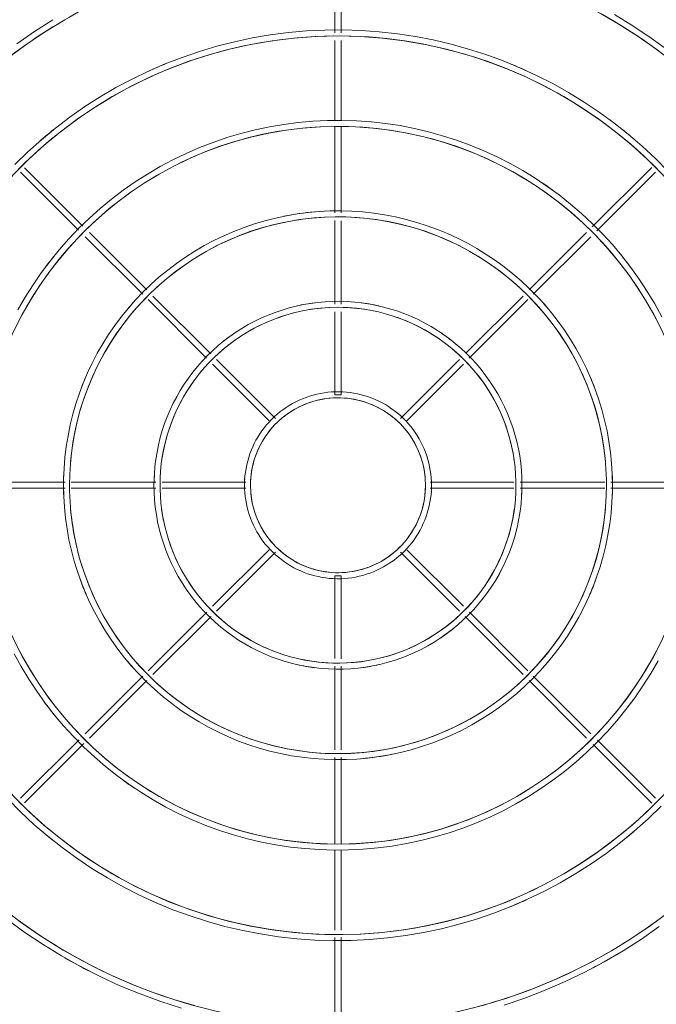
# Model space of a CAD drawing. Header units: millimetres. Extents: x -3165 to 47090, y -1932 to 8822.
# Tile 42 of 59: x 35030 to 35241, y 2935 to 3262. Entities that reach past the tile are written whole.
import ezdxf

# ---------------------------------------------------------------- set-up
doc = ezdxf.new("R2010")
doc.units = ezdxf.units.MM
doc.layers.add('M-EQPM', color=50, linetype='Continuous', lineweight=18)

# ---------------------------------------------------------------- blocks, each defined once
blk = doc.blocks.new('Outdoor_Condenser_Unit_Single_Fan_15958 - Generic _Without Brackets_-V7-ELEVAÇÃO 6 - MAPEAMENTO DE DANOS')
at = {"layer": 'M-EQPM'}
for p, q in [((22215.11, 3286.57), (22215.11, 3257.52)), ((22217.11, 3257.52), (22217.11, 3286.63)), ((22215.11, 3254.98), (22215.11, 3228.56)), ((22217.11, 3228.52), (22217.11, 3254.98)), ((22215.11, 3226.34), (22215.11, 3197.8)), ((22217.11, 3197.8), (22217.11, 3226.34)), ((22131.57, 3193.46), (22112.22, 3212.81)), ((22320.13, 3212.92), (22300.39, 3193.19)), ((22110.91, 3211.3), (22130.12, 3192.08)), ((22301.91, 3191.88), (22321.32, 3211.3)), ((22215.11, 3195.24), (22215.11, 3167.52)), ((22217.11, 3167.5), (22217.11, 3195.22)), ((22132.3, 3189.9), (22151.39, 3170.81)), ((22152.77, 3172.26), (22133.71, 3191.32)), ((22298.52, 3191.32), (22279.46, 3172.26)), ((22280.84, 3170.81), (22299.93, 3189.9)), ((22170.61, 3186.31), (22170.57, 3186.28)), ((22153.13, 3169.07), (22172.56, 3149.64)), ((22173.96, 3151.07), (22154.78, 3170.25)), ((22277.45, 3170.25), (22258.58, 3151.38)), ((22259.63, 3149.6), (22279.1, 3169.07)), ((22215.11, 3165.04), (22215.11, 3137.5)), ((22217.11, 3137.5), (22217.11, 3165)), ((22174.56, 3147.64), (22193.32, 3128.88)), ((22195.37, 3129.66), (22175.81, 3149.22)), ((22256.42, 3149.22), (22236.86, 3129.66)), ((22238.91, 3128.88), (22257.67, 3147.64)), ((22215.11, 3137.5), (22217.11, 3137.5)), ((22125.65, 3108.5), (22097.62, 3108.5)), ((22155.67, 3108.5), (22127.65, 3108.5)), ((22185.58, 3108.5), (22157.77, 3108.5)), ((22274.46, 3108.5), (22246.65, 3108.5)), ((22304.58, 3108.5), (22276.56, 3108.5)), ((22334.61, 3108.5), (22306.58, 3108.5)), ((22097.62, 3106.5), (22125.65, 3106.5)), ((22127.65, 3106.5), (22155.67, 3106.5)), ((22157.77, 3106.5), (22185.58, 3106.5)), ((22246.65, 3106.5), (22274.46, 3106.5)), ((22276.56, 3106.5), (22304.58, 3106.5)), ((22306.58, 3106.5), (22334.61, 3106.5)), ((22193.32, 3086.12), (22174.56, 3067.36)), ((22257.67, 3067.36), (22238.91, 3086.12)), ((22175.81, 3065.78), (22195.37, 3085.34)), ((22236.86, 3085.34), (22256.42, 3065.78)), ((22217.11, 3077.5), (22215.11, 3077.5)), ((22215.11, 3077.5), (22215.11, 3050)), ((22217.11, 3049.96), (22217.11, 3077.5)), ((22172.6, 3065.4), (22153.13, 3045.93)), ((22154.78, 3044.75), (22174.03, 3064)), ((22258.27, 3063.93), (22277.45, 3044.75)), ((22279.1, 3045.93), (22259.67, 3065.36)), ((22215.11, 3047.5), (22215.11, 3019.78)), ((22217.11, 3019.76), (22217.11, 3047.48)), ((22151.39, 3044.19), (22132.3, 3025.1)), ((22299.93, 3025.1), (22280.84, 3044.19)), ((22133.71, 3023.68), (22152.77, 3042.74)), ((22279.46, 3042.74), (22298.52, 3023.68)), ((22170.61, 3028.69), (22170.57, 3028.72)), ((22130.32, 3023.12), (22110.91, 3003.7)), ((22112.22, 3002.19), (22131.84, 3021.81)), ((22300.66, 3021.54), (22320.13, 3002.08)), ((22321.32, 3003.7), (22302.11, 3022.92)), ((22215.11, 3017.2), (22215.11, 2988.66)), ((22217.11, 2988.66), (22217.11, 3017.2)), ((22215.11, 2986.48), (22215.11, 2960.02)), ((22217.11, 2960.02), (22217.11, 2986.44)), ((22215.11, 2957.48), (22215.11, 2928.37)), ((22217.11, 2928.43), (22217.11, 2957.48))]:
    blk.add_line(p, q, dxfattribs=at)
at = {"layer": 'M-EQPM', "flags": 128}
for points in [[(22325.77, 3251.5), (22319.92, 3255.77), (22313.91, 3259.81), (22307.74, 3263.6)], [(22121.63, 3261.88), (22115.53, 3257.98), (22109.6, 3253.84)], [(22107.67, 3249.91), (22113.45, 3254.14), (22119.4, 3258.12), (22125.5, 3261.87), (22131.75, 3265.37)], [(22303.37, 3263.79), (22309.55, 3260.18), (22315.59, 3256.32), (22321.46, 3252.22), (22327.16, 3247.89)], [(22325.57, 3211.53), (22321.32, 3215.82), (22316.9, 3219.94), (22312.32, 3223.88), (22307.59, 3227.64), (22302.72, 3231.2), (22297.7, 3234.56), (22292.55, 3237.72), (22287.29, 3240.68), (22281.9, 3243.42), (22276.42, 3245.94), (22270.83, 3248.24), (22265.16, 3250.31), (22259.41, 3252.16), (22253.59, 3253.78), (22247.71, 3255.16), (22241.78, 3256.3), (22235.81, 3257.21), (22229.81, 3257.88), (22223.78, 3258.31), (22217.75, 3258.49), (22211.71, 3258.44), (22205.67, 3258.14), (22199.66, 3257.6), (22193.67, 3256.82), (22187.72, 3255.81), (22181.81, 3254.55), (22175.95, 3253.06), (22170.17, 3251.34), (22164.45, 3249.39), (22158.82, 3247.21), (22153.28, 3244.8), (22147.84, 3242.18), (22142.51, 3239.34), (22137.29, 3236.29), (22132.2, 3233.04), (22127.25, 3229.58), (22122.44, 3225.93), (22117.78, 3222.09), (22113.28, 3218.07), (22108.94, 3213.87)], [(22108.11, 3210.15), (22112.31, 3214.39), (22116.66, 3218.45), (22121.18, 3222.34), (22125.85, 3226.04), (22130.66, 3229.56), (22135.61, 3232.88), (22140.69, 3236), (22145.89, 3238.91), (22151.2, 3241.61), (22156.61, 3244.1), (22162.12, 3246.37), (22167.72, 3248.42), (22173.39, 3250.24), (22179.14, 3251.84), (22184.94, 3253.2), (22190.79, 3254.33), (22196.68, 3255.23), (22202.6, 3255.89), (22208.55, 3256.31), (22214.51, 3256.49), (22220.47, 3256.44), (22226.42, 3256.14), (22232.35, 3255.61), (22238.26, 3254.84), (22244.14, 3253.84), (22249.97, 3252.6), (22255.74, 3251.13), (22261.46, 3249.43), (22267.1, 3247.51), (22272.65, 3245.36), (22278.12, 3242.99), (22283.49, 3240.4), (22288.75, 3237.6), (22293.89, 3234.59), (22298.91, 3231.38), (22303.8, 3227.97), (22308.55, 3224.36), (22313.15, 3220.57), (22317.59, 3216.6), (22321.87, 3212.46)], [(22323.44, 3163.38), (22321.12, 3167.62), (22318.63, 3171.77), (22315.98, 3175.82), (22313.17, 3179.76), (22310.2, 3183.58), (22307.08, 3187.29), (22303.82, 3190.86), (22300.42, 3194.3), (22296.88, 3197.6), (22293.21, 3200.76), (22289.42, 3203.77), (22285.51, 3206.62), (22281.49, 3209.32), (22277.37, 3211.85), (22273.15, 3214.22), (22268.83, 3216.41), (22264.44, 3218.43), (22259.96, 3220.28), (22255.42, 3221.94), (22250.81, 3223.42), (22246.14, 3224.71), (22241.43, 3225.82), (22236.68, 3226.74), (22231.9, 3227.47), (22227.09, 3228), (22222.26, 3228.34), (22217.42, 3228.49), (22212.58, 3228.45), (22207.75, 3228.21), (22202.93, 3227.78), (22198.13, 3227.16), (22193.36, 3226.34), (22188.62, 3225.34), (22183.93, 3224.14), (22179.29, 3222.76), (22174.71, 3221.2), (22170.2, 3219.45), (22165.76, 3217.52), (22161.4, 3215.42), (22157.13, 3213.15), (22152.95, 3210.71), (22148.88, 3208.1), (22144.91, 3205.33), (22141.05, 3202.4), (22137.32, 3199.32), (22133.71, 3196.1), (22130.23, 3192.73), (22126.89, 3189.23), (22123.69, 3185.6), (22120.64, 3181.84), (22117.75, 3177.96), (22115.01, 3173.97), (22112.43, 3169.88), (22110.02, 3165.68)], [(22110.56, 3162.45), (22112.84, 3166.63), (22115.29, 3170.71), (22117.9, 3174.69), (22120.67, 3178.57), (22123.58, 3182.33), (22126.65, 3185.97), (22129.86, 3189.48), (22133.21, 3192.87), (22136.69, 3196.11), (22140.29, 3199.22), (22144.02, 3202.18), (22147.87, 3204.98), (22151.82, 3207.64), (22155.87, 3210.13), (22160.03, 3212.45), (22164.27, 3214.61), (22168.59, 3216.6), (22172.99, 3218.41), (22177.46, 3220.05), (22182, 3221.5), (22186.58, 3222.78), (22191.22, 3223.87), (22195.89, 3224.77), (22200.59, 3225.48), (22205.33, 3226.01), (22210.07, 3226.35), (22214.83, 3226.49), (22219.59, 3226.45), (22224.34, 3226.22), (22229.08, 3225.79), (22233.8, 3225.18), (22238.5, 3224.38), (22243.15, 3223.39), (22247.76, 3222.21), (22252.33, 3220.86), (22256.83, 3219.32), (22261.27, 3217.6), (22265.64, 3215.71), (22269.92, 3213.64), (22274.13, 3211.4), (22278.23, 3209), (22282.24, 3206.43), (22286.15, 3203.71), (22289.94, 3200.83), (22293.61, 3197.81), (22297.16, 3194.64), (22300.58, 3191.32), (22303.86, 3187.88), (22307.01, 3184.31), (22310.01, 3180.61), (22312.86, 3176.8), (22315.55, 3172.87), (22318.08, 3168.84), (22320.46, 3164.72), (22322.66, 3160.5)], [(22307.11, 3107.5), (22307.04, 3111.14), (22306.82, 3114.77), (22306.46, 3118.39), (22305.95, 3122), (22305.3, 3125.58), (22304.51, 3129.13), (22303.57, 3132.65), (22302.5, 3136.13), (22301.28, 3139.56), (22299.93, 3142.94), (22298.45, 3146.26), (22296.83, 3149.52), (22295.09, 3152.72), (22293.22, 3155.84), (22291.22, 3158.88), (22289.11, 3161.84), (22286.87, 3164.72), (22284.53, 3167.5), (22282.08, 3170.19), (22279.52, 3172.78), (22276.85, 3175.26), (22274.1, 3177.64), (22271.24, 3179.9), (22268.31, 3182.05), (22265.28, 3184.07), (22262.18, 3185.98), (22259.01, 3187.76), (22255.76, 3189.41), (22252.45, 3190.93), (22249.09, 3192.32), (22245.67, 3193.57), (22242.21, 3194.68), (22238.7, 3195.65), (22235.16, 3196.49), (22231.58, 3197.18), (22227.98, 3197.72), (22224.37, 3198.13), (22220.74, 3198.38), (22217.1, 3198.49), (22213.46, 3198.46), (22209.82, 3198.28), (22206.2, 3197.96), (22202.59, 3197.49), (22199, 3196.88), (22195.44, 3196.12), (22191.91, 3195.22), (22188.42, 3194.18), (22184.98, 3193.01), (22181.58, 3191.69), (22178.25, 3190.25), (22174.97, 3188.67), (22171.75, 3186.96), (22168.61, 3185.12), (22165.55, 3183.16), (22162.56, 3181.07), (22159.66, 3178.87), (22156.85, 3176.56), (22154.14, 3174.13), (22151.52, 3171.6), (22149.01, 3168.97), (22146.61, 3166.23), (22144.31, 3163.41), (22142.14, 3160.49), (22140.08, 3157.49), (22138.14, 3154.41), (22136.32, 3151.25), (22134.64, 3148.03), (22133.08, 3144.74), (22131.66, 3141.39), (22130.37, 3137.98), (22129.22, 3134.53), (22128.21, 3131.03), (22127.34, 3127.5), (22126.61, 3123.93), (22126.03, 3120.34), (22125.58, 3116.73), (22125.29, 3113.1), (22125.14, 3109.46), (22125.11, 3107.5)], [(22127.11, 3107.5), (22127.19, 3111.06), (22127.4, 3114.61), (22127.75, 3118.15), (22128.25, 3121.68), (22128.89, 3125.18), (22129.67, 3128.66), (22130.58, 3132.1), (22131.63, 3135.5), (22132.82, 3138.85), (22134.14, 3142.16), (22135.59, 3145.41), (22137.17, 3148.6), (22138.88, 3151.72), (22140.71, 3154.78), (22142.66, 3157.75), (22144.73, 3160.65), (22146.91, 3163.46), (22149.2, 3166.19), (22151.6, 3168.81), (22154.11, 3171.34), (22156.71, 3173.77), (22159.41, 3176.1), (22162.2, 3178.31), (22165.07, 3180.41), (22168.03, 3182.39), (22171.06, 3184.25), (22174.17, 3185.99), (22177.34, 3187.61), (22180.57, 3189.1), (22183.87, 3190.45), (22187.21, 3191.67), (22190.6, 3192.76), (22194.03, 3193.72), (22197.49, 3194.53), (22200.99, 3195.21), (22204.51, 3195.74), (22208.05, 3196.13), (22211.6, 3196.39), (22215.15, 3196.49), (22218.71, 3196.46), (22222.27, 3196.29), (22225.81, 3195.97), (22229.34, 3195.51), (22232.85, 3194.91), (22236.34, 3194.17), (22239.79, 3193.29), (22243.2, 3192.28), (22246.57, 3191.13), (22249.89, 3189.84), (22253.15, 3188.43), (22256.36, 3186.88), (22259.5, 3185.21), (22262.57, 3183.41), (22265.57, 3181.49), (22268.49, 3179.46), (22271.33, 3177.3), (22274.07, 3175.04), (22276.73, 3172.67), (22279.29, 3170.19), (22281.74, 3167.62), (22284.09, 3164.94), (22286.34, 3162.18), (22288.47, 3159.33), (22290.48, 3156.39), (22292.38, 3153.38), (22294.15, 3150.29), (22295.8, 3147.14), (22297.32, 3143.92), (22298.71, 3140.64), (22299.97, 3137.31), (22301.1, 3133.94), (22302.09, 3130.52), (22302.94, 3127.06), (22303.65, 3123.57), (22304.22, 3120.06), (22304.66, 3116.53), (22304.95, 3112.98), (22305.09, 3109.42), (22305.11, 3107.5)], [(22277.11, 3107.5), (22277.07, 3109.94), (22276.92, 3112.37), (22276.68, 3114.8), (22276.34, 3117.22), (22275.9, 3119.62), (22275.37, 3122), (22274.74, 3124.36), (22274.02, 3126.69), (22273.2, 3128.99), (22272.3, 3131.25), (22271.3, 3133.48), (22270.22, 3135.67), (22269.05, 3137.81), (22267.8, 3139.9), (22266.46, 3141.94), (22265.04, 3143.93), (22263.55, 3145.86), (22261.98, 3147.72), (22260.33, 3149.52), (22258.61, 3151.26), (22256.83, 3152.92), (22254.98, 3154.52), (22253.07, 3156.03), (22251.1, 3157.47), (22249.07, 3158.83), (22246.99, 3160.11), (22244.87, 3161.3), (22242.69, 3162.41), (22240.47, 3163.42), (22238.22, 3164.35), (22235.93, 3165.19), (22233.6, 3165.94), (22231.25, 3166.59), (22228.88, 3167.15), (22226.48, 3167.61), (22224.07, 3167.98), (22221.65, 3168.25), (22219.21, 3168.42), (22216.77, 3168.5), (22214.33, 3168.47), (22211.9, 3168.35), (22209.47, 3168.14), (22207.05, 3167.82), (22204.64, 3167.41), (22202.26, 3166.9), (22199.89, 3166.3), (22197.55, 3165.61), (22195.24, 3164.82), (22192.97, 3163.94), (22190.73, 3162.97), (22188.53, 3161.91), (22186.38, 3160.76), (22184.27, 3159.53), (22182.22, 3158.21), (22180.22, 3156.82), (22178.27, 3155.34), (22176.39, 3153.79), (22174.57, 3152.17), (22172.82, 3150.47), (22171.13, 3148.7), (22169.52, 3146.87), (22167.99, 3144.98), (22166.52, 3143.02), (22165.14, 3141.01), (22163.84, 3138.95), (22162.63, 3136.83), (22161.5, 3134.67), (22160.46, 3132.46), (22159.5, 3130.22), (22158.64, 3127.93), (22157.87, 3125.62), (22157.19, 3123.28), (22156.61, 3120.91), (22156.12, 3118.52), (22155.73, 3116.11), (22155.43, 3113.69), (22155.23, 3111.25), (22155.13, 3108.82), (22155.11, 3107.5)], [(22157.11, 3107.5), (22157.16, 3109.86), (22157.3, 3112.21), (22157.54, 3114.56), (22157.87, 3116.9), (22158.29, 3119.22), (22158.81, 3121.52), (22159.41, 3123.8), (22160.11, 3126.06), (22160.9, 3128.28), (22161.77, 3130.48), (22162.73, 3132.63), (22163.78, 3134.74), (22164.91, 3136.82), (22166.13, 3138.84), (22167.42, 3140.81), (22168.79, 3142.73), (22170.24, 3144.6), (22171.76, 3146.4), (22173.35, 3148.15), (22175.01, 3149.82), (22176.73, 3151.43), (22178.52, 3152.97), (22180.37, 3154.44), (22182.28, 3155.83), (22184.24, 3157.15), (22186.25, 3158.38), (22188.31, 3159.54), (22190.41, 3160.61), (22192.55, 3161.59), (22194.74, 3162.49), (22196.95, 3163.3), (22199.2, 3164.02), (22201.47, 3164.65), (22203.77, 3165.19), (22206.09, 3165.64), (22208.42, 3166), (22210.77, 3166.26), (22213.12, 3166.42), (22215.48, 3166.5), (22217.84, 3166.47), (22220.19, 3166.36), (22222.55, 3166.15), (22224.89, 3165.84), (22227.21, 3165.45), (22229.52, 3164.96), (22231.81, 3164.37), (22234.07, 3163.7), (22236.3, 3162.94), (22238.5, 3162.09), (22240.67, 3161.15), (22242.79, 3160.12), (22244.88, 3159.01), (22246.91, 3157.82), (22248.9, 3156.55), (22250.84, 3155.2), (22252.72, 3153.77), (22254.54, 3152.27), (22256.3, 3150.7), (22257.99, 3149.06), (22259.62, 3147.35), (22261.18, 3145.58), (22262.67, 3143.75), (22264.08, 3141.86), (22265.41, 3139.91), (22266.67, 3137.91), (22267.85, 3135.87), (22268.94, 3133.78), (22269.95, 3131.64), (22270.87, 3129.47), (22271.71, 3127.26), (22272.45, 3125.03), (22273.11, 3122.76), (22273.67, 3120.47), (22274.14, 3118.16), (22274.52, 3115.83), (22274.81, 3113.48), (22275, 3111.13), (22275.1, 3108.77), (22275.11, 3107.5)], [(22247.11, 3107.5), (22247.09, 3108.74), (22247.02, 3109.98), (22246.89, 3111.21), (22246.72, 3112.44), (22246.5, 3113.66), (22246.23, 3114.87), (22245.91, 3116.07), (22245.54, 3117.25), (22245.13, 3118.42), (22244.67, 3119.57), (22244.16, 3120.7), (22243.61, 3121.82), (22243.02, 3122.9), (22242.38, 3123.97), (22241.7, 3125), (22240.98, 3126.01), (22240.22, 3126.99), (22239.42, 3127.94), (22238.58, 3128.86), (22237.71, 3129.74), (22236.81, 3130.58), (22235.87, 3131.39), (22234.9, 3132.16), (22233.89, 3132.89), (22232.86, 3133.59), (22231.81, 3134.23), (22230.73, 3134.84), (22229.62, 3135.4), (22228.49, 3135.92), (22227.35, 3136.39), (22226.18, 3136.82), (22225, 3137.2), (22223.81, 3137.53), (22222.6, 3137.81), (22221.38, 3138.05), (22220.16, 3138.24), (22218.93, 3138.37), (22217.69, 3138.46), (22216.45, 3138.5), (22215.21, 3138.49), (22213.97, 3138.43), (22212.74, 3138.32), (22211.51, 3138.16), (22210.28, 3137.95), (22209.07, 3137.69), (22207.87, 3137.38), (22206.68, 3137.03), (22205.51, 3136.63), (22204.35, 3136.18), (22203.21, 3135.69), (22202.1, 3135.15), (22201, 3134.57), (22199.93, 3133.94), (22198.89, 3133.27), (22197.87, 3132.56), (22196.88, 3131.81), (22195.93, 3131.03), (22195, 3130.2), (22194.11, 3129.34), (22193.26, 3128.44), (22192.44, 3127.51), (22191.66, 3126.55), (22190.91, 3125.55), (22190.21, 3124.53), (22189.55, 3123.48), (22188.93, 3122.41), (22188.36, 3121.31), (22187.83, 3120.19), (22187.34, 3119.04), (22186.91, 3117.88), (22186.51, 3116.71), (22186.17, 3115.52), (22185.87, 3114.31), (22185.62, 3113.1), (22185.43, 3111.87), (22185.27, 3110.64), (22185.17, 3109.41), (22185.12, 3108.17), (22185.11, 3107.5)], [(22187.11, 3107.5), (22187.14, 3108.66), (22187.21, 3109.82), (22187.32, 3110.97), (22187.49, 3112.12), (22187.69, 3113.26), (22187.95, 3114.39), (22188.24, 3115.51), (22188.59, 3116.62), (22188.97, 3117.72), (22189.4, 3118.79), (22189.88, 3119.85), (22190.39, 3120.89), (22190.95, 3121.91), (22191.54, 3122.9), (22192.18, 3123.87), (22192.85, 3124.82), (22193.57, 3125.73), (22194.31, 3126.62), (22195.09, 3127.48), (22195.91, 3128.3), (22196.76, 3129.09), (22197.64, 3129.85), (22198.55, 3130.57), (22199.48, 3131.26), (22200.45, 3131.9), (22201.43, 3132.51), (22202.45, 3133.08), (22203.48, 3133.6), (22204.53, 3134.09), (22205.61, 3134.53), (22206.7, 3134.93), (22207.8, 3135.28), (22208.92, 3135.59), (22210.05, 3135.86), (22211.19, 3136.08), (22212.33, 3136.25), (22213.49, 3136.38), (22214.64, 3136.46), (22215.8, 3136.5), (22216.96, 3136.49), (22218.12, 3136.43), (22219.28, 3136.33), (22220.43, 3136.18)], [(22220.43, 3136.18), (22221.57, 3135.98), (22222.7, 3135.74), (22223.83, 3135.46), (22224.94, 3135.12), (22226.04, 3134.75), (22227.12, 3134.33), (22228.18, 3133.87), (22229.23, 3133.37), (22230.25, 3132.82), (22231.25, 3132.24), (22232.23, 3131.61), (22233.18, 3130.95), (22234.11, 3130.25), (22235, 3129.51), (22235.87, 3128.73), (22236.7, 3127.93), (22237.5, 3127.09), (22238.27, 3126.22), (22239, 3125.32), (22239.69, 3124.39), (22240.35, 3123.43), (22240.96, 3122.45), (22241.54, 3121.44), (22242.08, 3120.42), (22242.58, 3119.37), (22243.03, 3118.3), (22243.44, 3117.21), (22243.81, 3116.11), (22244.13, 3115), (22244.41, 3113.87), (22244.64, 3112.74), (22244.82, 3111.59), (22244.97, 3110.44), (22245.06, 3109.29), (22245.11, 3108.13), (22245.11, 3107.5)], [(22106.46, 2963.5), (22112.31, 2959.23), (22118.32, 2955.19), (22124.49, 2951.4), (22130.8, 2947.87), (22137.26, 2944.58), (22143.83, 2941.56), (22150.53, 2938.8), (22157.33, 2936.31), (22164.22, 2934.1)], [(22271.19, 2935.08), (22278.04, 2937.42), (22284.8, 2940.04), (22291.44, 2942.92), (22297.96, 2946.06), (22304.35, 2949.46), (22310.6, 2953.12), (22316.7, 2957.02), (22322.63, 2961.16)], [(22324.56, 2965.09), (22318.78, 2960.86), (22312.83, 2956.88), (22306.73, 2953.13), (22300.48, 2949.63), (22294.1, 2946.38), (22287.6, 2943.39), (22280.98, 2940.67), (22274.25, 2938.2), (22267.44, 2936.02), (22260.54, 2934.1)], [(22168.51, 2934.95), (22161.65, 2936.99), (22154.87, 2939.3), (22148.19, 2941.89), (22141.62, 2944.74), (22135.18, 2947.84), (22128.86, 2951.21), (22122.68, 2954.82), (22116.64, 2958.68), (22110.77, 2962.78), (22105.07, 2967.11)], [(22106.66, 3003.47), (22110.91, 2999.18), (22115.33, 2995.06), (22119.91, 2991.12), (22124.64, 2987.36), (22129.51, 2983.8), (22134.53, 2980.44), (22139.68, 2977.28), (22144.94, 2974.32), (22150.33, 2971.58), (22155.81, 2969.06), (22161.4, 2966.76), (22167.07, 2964.69), (22172.82, 2962.84), (22178.64, 2961.22), (22184.52, 2959.84), (22190.45, 2958.7), (22196.42, 2957.79), (22202.42, 2957.12), (22208.45, 2956.69), (22214.48, 2956.51), (22220.52, 2956.56), (22226.56, 2956.86), (22232.57, 2957.4), (22238.56, 2958.18), (22244.51, 2959.19), (22250.42, 2960.45), (22256.28, 2961.94), (22262.06, 2963.66), (22267.78, 2965.61), (22273.41, 2967.79), (22278.95, 2970.2), (22284.39, 2972.82), (22289.72, 2975.66), (22294.94, 2978.71), (22300.03, 2981.96), (22304.98, 2985.42), (22309.79, 2989.07), (22314.45, 2992.91), (22318.95, 2996.93), (22323.29, 3001.13)], [(22324.12, 3004.85), (22319.92, 3000.61), (22315.57, 2996.55), (22311.05, 2992.66), (22306.38, 2988.96), (22301.57, 2985.44), (22296.62, 2982.12), (22291.54, 2979), (22286.34, 2976.09), (22281.03, 2973.39), (22275.62, 2970.9), (22270.11, 2968.63), (22264.51, 2966.58), (22258.84, 2964.76), (22253.09, 2963.16), (22247.29, 2961.8), (22241.44, 2960.67), (22235.55, 2959.77), (22229.63, 2959.11), (22223.68, 2958.69), (22217.72, 2958.51), (22211.76, 2958.56), (22205.81, 2958.86), (22199.88, 2959.39), (22193.97, 2960.16), (22188.09, 2961.16), (22182.26, 2962.4), (22176.49, 2963.87), (22170.77, 2965.57), (22165.13, 2967.49), (22159.58, 2969.64), (22154.11, 2972.01), (22148.74, 2974.6), (22143.48, 2977.4), (22138.34, 2980.41), (22133.32, 2983.62), (22128.43, 2987.03), (22123.68, 2990.64), (22119.08, 2994.43), (22114.64, 2998.4), (22110.36, 3002.54)], [(22108.79, 3051.62), (22111.11, 3047.38), (22113.6, 3043.23), (22116.25, 3039.18), (22119.06, 3035.24), (22122.03, 3031.42), (22125.15, 3027.71), (22128.41, 3024.14), (22131.81, 3020.7), (22135.35, 3017.4), (22139.02, 3014.24), (22142.81, 3011.23), (22146.72, 3008.38), (22150.74, 3005.68), (22154.86, 3003.15), (22159.08, 3000.78), (22163.4, 2998.59), (22167.79, 2996.57), (22172.27, 2994.72), (22176.81, 2993.06), (22181.42, 2991.58), (22186.09, 2990.29), (22190.8, 2989.18), (22195.55, 2988.26), (22200.33, 2987.53), (22205.14, 2987), (22209.97, 2986.66), (22214.81, 2986.51), (22219.65, 2986.55), (22224.48, 2986.79), (22229.3, 2987.22), (22234.1, 2987.84), (22238.87, 2988.66), (22243.61, 2989.66), (22248.3, 2990.86), (22252.94, 2992.24), (22257.52, 2993.8), (22262.03, 2995.55), (22266.47, 2997.48), (22270.83, 2999.58), (22275.1, 3001.85), (22279.28, 3004.29), (22283.35, 3006.9), (22287.32, 3009.67), (22291.18, 3012.6), (22294.91, 3015.68), (22298.52, 3018.9), (22302, 3022.27), (22305.34, 3025.77), (22308.54, 3029.4), (22311.59, 3033.16), (22314.48, 3037.04), (22317.22, 3041.03), (22319.8, 3045.12), (22322.21, 3049.32)], [(22321.67, 3052.55), (22319.39, 3048.37), (22316.94, 3044.29), (22314.33, 3040.31), (22311.56, 3036.43), (22308.65, 3032.67), (22305.58, 3029.03), (22302.37, 3025.52), (22299.02, 3022.13), (22295.54, 3018.89), (22291.94, 3015.78), (22288.21, 3012.82), (22284.36, 3010.02), (22280.41, 3007.36), (22276.36, 3004.87), (22272.2, 3002.55), (22267.96, 3000.39), (22263.64, 2998.4), (22259.24, 2996.59), (22254.77, 2994.95), (22250.23, 2993.5), (22245.65, 2992.22), (22241.01, 2991.13), (22236.34, 2990.23), (22231.64, 2989.52), (22226.9, 2988.99), (22222.16, 2988.65), (22217.4, 2988.51), (22212.64, 2988.55), (22207.89, 2988.78), (22203.15, 2989.21), (22198.43, 2989.82), (22193.73, 2990.62), (22189.08, 2991.61), (22184.47, 2992.79), (22179.9, 2994.14), (22175.4, 2995.68), (22170.96, 2997.4), (22166.59, 2999.29), (22162.31, 3001.36), (22158.1, 3003.6), (22154, 3006), (22149.99, 3008.57), (22146.08, 3011.29), (22142.29, 3014.17), (22138.62, 3017.19), (22135.07, 3020.36), (22131.65, 3023.68), (22128.37, 3027.12), (22125.22, 3030.69), (22122.22, 3034.39), (22119.37, 3038.2), (22116.68, 3042.13), (22114.15, 3046.16), (22111.77, 3050.28), (22109.57, 3054.5)], [(22125.11, 3107.5), (22125.19, 3103.86), (22125.41, 3100.23), (22125.77, 3096.61), (22126.28, 3093), (22126.93, 3089.42), (22127.72, 3085.87), (22128.66, 3082.35), (22129.73, 3078.87), (22130.95, 3075.44), (22132.3, 3072.06), (22133.78, 3068.74), (22135.4, 3065.48), (22137.14, 3062.28), (22139.01, 3059.16), (22141.01, 3056.12), (22143.12, 3053.16), (22145.36, 3050.28), (22147.7, 3047.5), (22150.15, 3044.81), (22152.71, 3042.22), (22155.38, 3039.74), (22158.13, 3037.36), (22160.99, 3035.1), (22163.92, 3032.95), (22166.95, 3030.93), (22170.05, 3029.02), (22173.22, 3027.24), (22176.47, 3025.59), (22179.78, 3024.07), (22183.14, 3022.68), (22186.56, 3021.43), (22190.02, 3020.32), (22193.53, 3019.35), (22197.07, 3018.51), (22200.65, 3017.82), (22204.25, 3017.28), (22207.86, 3016.87), (22211.49, 3016.62), (22215.13, 3016.51), (22218.77, 3016.54), (22222.41, 3016.72), (22226.03, 3017.04), (22229.64, 3017.51), (22233.23, 3018.12), (22236.79, 3018.88), (22240.32, 3019.78), (22243.81, 3020.82), (22247.25, 3021.99), (22250.65, 3023.31), (22253.98, 3024.75), (22257.26, 3026.33), (22260.48, 3028.04), (22263.62, 3029.88), (22266.68, 3031.84), (22269.67, 3033.93), (22272.57, 3036.13), (22275.38, 3038.44), (22278.09, 3040.87), (22280.71, 3043.4), (22283.22, 3046.03), (22285.62, 3048.77), (22287.92, 3051.59), (22290.09, 3054.51), (22292.15, 3057.51), (22294.09, 3060.59), (22295.91, 3063.75), (22297.59, 3066.97), (22299.15, 3070.26), (22300.57, 3073.61), (22301.86, 3077.02), (22303.01, 3080.47), (22304.02, 3083.97), (22304.89, 3087.5), (22305.62, 3091.07), (22306.2, 3094.66), (22306.65, 3098.27), (22306.94, 3101.9), (22307.09, 3105.54), (22307.11, 3107.5)], [(22305.11, 3107.5), (22305.04, 3103.94), (22304.83, 3100.39), (22304.47, 3096.85), (22303.98, 3093.32), (22303.34, 3089.82), (22302.56, 3086.34), (22301.65, 3082.9), (22300.6, 3079.5), (22299.41, 3076.15), (22298.09, 3072.84), (22296.64, 3069.59), (22295.06, 3066.4), (22293.35, 3063.28), (22291.52, 3060.22), (22289.57, 3057.25), (22287.5, 3054.35), (22285.32, 3051.54), (22283.03, 3048.81), (22280.63, 3046.19), (22278.12, 3043.66), (22275.52, 3041.23), (22272.82, 3038.9), (22270.03, 3036.69), (22267.16, 3034.59), (22264.2, 3032.61), (22261.17, 3030.75), (22258.06, 3029.01), (22254.89, 3027.39), (22251.66, 3025.9), (22248.36, 3024.55), (22245.02, 3023.33), (22241.63, 3022.24), (22238.2, 3021.28), (22234.74, 3020.47), (22231.24, 3019.79), (22227.72, 3019.26), (22224.18, 3018.87), (22220.63, 3018.61), (22217.08, 3018.51), (22213.52, 3018.54), (22209.96, 3018.71), (22206.42, 3019.03), (22202.89, 3019.49), (22199.38, 3020.09), (22195.89, 3020.83), (22192.44, 3021.71), (22189.03, 3022.72), (22185.66, 3023.87), (22182.34, 3025.16), (22179.08, 3026.57), (22175.87, 3028.12), (22172.73, 3029.79), (22169.66, 3031.59), (22166.66, 3033.51), (22163.74, 3035.54), (22160.9, 3037.7), (22158.16, 3039.96), (22155.5, 3042.33), (22152.94, 3044.81), (22150.49, 3047.38), (22148.14, 3050.06), (22145.89, 3052.82), (22143.76, 3055.67), (22141.75, 3058.61), (22139.85, 3061.62), (22138.08, 3064.71), (22136.43, 3067.86), (22134.91, 3071.08), (22133.52, 3074.36), (22132.26, 3077.69), (22131.13, 3081.06), (22130.14, 3084.48), (22129.29, 3087.94), (22128.58, 3091.43), (22128.01, 3094.94), (22127.57, 3098.47), (22127.28, 3102.02), (22127.14, 3105.58), (22127.11, 3107.5)], [(22155.11, 3107.5), (22155.16, 3105.06), (22155.31, 3102.63), (22155.55, 3100.2), (22155.89, 3097.78), (22156.33, 3095.38), (22156.86, 3093), (22157.49, 3090.64), (22158.21, 3088.31), (22159.03, 3086.01), (22159.93, 3083.75), (22160.93, 3081.52), (22162.01, 3079.33), (22163.18, 3077.19), (22164.43, 3075.1), (22165.77, 3073.06), (22167.19, 3071.07), (22168.68, 3069.14), (22170.25, 3067.28), (22171.9, 3065.48), (22173.62, 3063.74), (22175.4, 3062.08), (22177.25, 3060.48), (22179.16, 3058.97), (22181.13, 3057.53), (22183.16, 3056.17), (22185.24, 3054.89), (22187.36, 3053.7), (22189.54, 3052.59), (22191.76, 3051.58), (22194.01, 3050.65), (22196.3, 3049.81), (22198.63, 3049.06), (22200.98, 3048.41), (22203.35, 3047.85), (22205.75, 3047.39), (22208.16, 3047.02), (22210.58, 3046.75), (22213.02, 3046.58), (22215.46, 3046.5), (22217.9, 3046.53), (22220.33, 3046.65), (22222.76, 3046.86), (22225.18, 3047.18), (22227.59, 3047.59), (22229.97, 3048.1), (22232.34, 3048.7), (22234.68, 3049.39), (22236.99, 3050.18), (22239.26, 3051.06), (22241.5, 3052.03), (22243.7, 3053.09), (22245.85, 3054.24), (22247.96, 3055.47), (22250.01, 3056.79), (22252.01, 3058.18), (22253.96, 3059.66), (22255.84, 3061.21), (22257.66, 3062.83), (22259.41, 3064.53), (22261.1, 3066.3), (22262.71, 3068.13), (22264.24, 3070.02), (22265.71, 3071.98), (22267.09, 3073.99), (22268.39, 3076.05), (22269.6, 3078.17), (22270.73, 3080.33), (22271.77, 3082.54), (22272.73, 3084.78), (22273.59, 3087.07), (22274.36, 3089.38), (22275.04, 3091.72), (22275.62, 3094.09), (22276.11, 3096.48), (22276.5, 3098.89), (22276.8, 3101.31), (22277, 3103.75), (22277.1, 3106.18), (22277.11, 3107.5)], [(22275.11, 3107.5), (22275.07, 3105.14), (22274.93, 3102.79), (22274.69, 3100.44), (22274.36, 3098.1), (22273.94, 3095.78), (22273.42, 3093.48), (22272.82, 3091.2), (22272.12, 3088.94), (22271.33, 3086.72), (22270.46, 3084.52), (22269.5, 3082.37), (22268.45, 3080.26), (22267.32, 3078.18), (22266.1, 3076.16), (22264.81, 3074.19), (22263.44, 3072.27), (22261.99, 3070.4), (22260.47, 3068.6), (22258.88, 3066.85), (22257.22, 3065.18), (22255.5, 3063.57), (22253.71, 3062.03), (22251.86, 3060.56), (22249.95, 3059.17), (22247.99, 3057.85), (22245.98, 3056.62), (22243.92, 3055.46), (22241.82, 3054.39), (22239.68, 3053.41), (22237.49, 3052.51), (22235.28, 3051.7), (22233.03, 3050.98), (22230.76, 3050.35), (22228.46, 3049.81), (22226.14, 3049.36), (22223.81, 3049), (22221.46, 3048.74), (22219.11, 3048.58), (22216.75, 3048.5), (22214.39, 3048.53), (22212.04, 3048.64), (22209.68, 3048.85), (22207.34, 3049.16), (22205.02, 3049.55), (22202.71, 3050.04), (22200.42, 3050.63), (22198.16, 3051.3), (22195.93, 3052.06), (22193.73, 3052.91), (22191.56, 3053.85), (22189.44, 3054.88), (22187.35, 3055.99), (22185.32, 3057.18), (22183.33, 3058.45), (22181.39, 3059.8), (22179.51, 3061.23), (22177.69, 3062.73), (22175.93, 3064.3), (22174.24, 3065.94), (22172.61, 3067.65), (22171.05, 3069.42), (22169.56, 3071.25), (22168.15, 3073.14), (22166.82, 3075.09), (22165.56, 3077.09), (22164.38, 3079.13), (22163.29, 3081.22), (22162.28, 3083.36), (22161.36, 3085.53), (22160.52, 3087.74), (22159.78, 3089.97), (22159.12, 3092.24), (22158.56, 3094.53), (22158.09, 3096.84), (22157.71, 3099.17), (22157.42, 3101.52), (22157.23, 3103.87), (22157.13, 3106.23), (22157.11, 3107.5)], [(22185.11, 3107.5), (22185.14, 3106.26), (22185.21, 3105.02), (22185.34, 3103.79), (22185.51, 3102.56), (22185.73, 3101.34), (22186, 3100.13), (22186.32, 3098.93), (22186.69, 3097.75), (22187.1, 3096.58), (22187.56, 3095.43), (22188.07, 3094.3), (22188.62, 3093.18), (22189.21, 3092.1), (22189.85, 3091.03), (22190.53, 3090), (22191.25, 3088.99), (22192.01, 3088.01), (22192.81, 3087.06), (22193.65, 3086.14), (22194.52, 3085.26), (22195.42, 3084.42), (22196.36, 3083.61), (22197.33, 3082.84), (22198.34, 3082.11), (22199.37, 3081.41), (22200.42, 3080.77), (22201.5, 3080.16), (22202.61, 3079.6), (22203.74, 3079.08), (22204.88, 3078.61), (22206.05, 3078.18), (22207.23, 3077.8), (22208.42, 3077.47), (22209.63, 3077.19), (22210.85, 3076.95), (22212.07, 3076.76), (22213.3, 3076.63), (22214.54, 3076.54), (22215.78, 3076.5), (22217.02, 3076.51), (22218.26, 3076.57), (22219.49, 3076.68), (22220.72, 3076.84), (22221.95, 3077.05), (22223.16, 3077.31), (22224.36, 3077.62), (22225.55, 3077.97), (22226.72, 3078.37), (22227.88, 3078.82), (22229.02, 3079.31), (22230.13, 3079.85), (22231.23, 3080.43), (22232.3, 3081.06), (22233.34, 3081.73), (22234.36, 3082.44), (22235.35, 3083.19), (22236.3, 3083.97), (22237.23, 3084.8), (22238.12, 3085.66), (22238.97, 3086.56), (22239.79, 3087.49), (22240.57, 3088.45), (22241.32, 3089.45), (22242.02, 3090.47), (22242.68, 3091.52), (22243.3, 3092.59), (22243.87, 3093.69), (22244.4, 3094.81), (22244.89, 3095.96), (22245.32, 3097.12), (22245.72, 3098.29), (22246.06, 3099.48), (22246.36, 3100.69), (22246.61, 3101.9), (22246.8, 3103.13), (22246.96, 3104.36), (22247.06, 3105.59), (22247.11, 3106.83), (22247.11, 3107.5)], [(22245.11, 3107.5), (22245.09, 3106.34), (22245.02, 3105.18), (22244.91, 3104.03), (22244.74, 3102.88), (22244.54, 3101.74), (22244.28, 3100.61), (22243.99, 3099.49), (22243.64, 3098.38), (22243.26, 3097.28), (22242.83, 3096.21), (22242.35, 3095.15), (22241.84, 3094.11), (22241.28, 3093.09), (22240.69, 3092.1), (22240.05, 3091.13), (22239.38, 3090.18), (22238.66, 3089.27), (22237.92, 3088.38), (22237.14, 3087.52), (22236.32, 3086.7), (22235.47, 3085.91), (22234.59, 3085.15), (22233.68, 3084.43), (22232.75, 3083.74), (22231.78, 3083.1), (22230.8, 3082.49), (22229.78, 3081.92), (22228.75, 3081.4), (22227.7, 3080.91), (22226.62, 3080.47), (22225.53, 3080.07), (22224.43, 3079.72), (22223.31, 3079.41), (22222.18, 3079.14), (22221.04, 3078.92), (22219.9, 3078.75), (22218.74, 3078.62), (22217.59, 3078.54), (22216.43, 3078.5), (22215.27, 3078.51), (22214.11, 3078.57), (22212.95, 3078.67), (22211.8, 3078.82), (22210.66, 3079.02), (22209.53, 3079.26), (22208.4, 3079.54), (22207.29, 3079.88), (22206.19, 3080.25), (22205.11, 3080.67), (22204.05, 3081.13), (22203, 3081.63), (22201.98, 3082.18), (22200.98, 3082.76), (22200, 3083.39), (22199.05, 3084.05), (22198.12, 3084.75), (22197.23, 3085.49), (22196.36, 3086.27), (22195.53, 3087.07), (22194.73, 3087.91), (22193.96, 3088.78), (22193.23, 3089.68), (22192.54, 3090.61), (22191.88, 3091.57), (22191.27, 3092.55), (22190.69, 3093.56), (22190.15, 3094.58), (22189.65, 3095.63), (22189.2, 3096.7), (22188.79, 3097.79), (22188.42, 3098.89), (22188.1, 3100), (22187.82, 3101.13), (22187.59, 3102.26), (22187.41, 3103.41), (22187.26, 3104.56), (22187.17, 3105.71), (22187.12, 3106.87), (22187.11, 3107.5)]]:
    blk.add_lwpolyline(points, dxfattribs=at)
at = {"layer": 'M-EQPM'}
for radius, start, end in [(249, 1.8408, 178.1592), (239, 1.9179, 178.0821), (209, 110.7779, 177.8069), (179, 45.1556, 119.9129), (179, 121.875, 133.125), (149, 3.0763, 176.9237), (151, 112.2559, 114.5455), (151, 65.4545, 67.7335), (119, 3.8518, 176.1482), (151, 128.6293, 130.9091), (151, 49.0909, 51.3564), (121, 54, 56.1037), (89, 5.1502, 174.8498), (91, 94.9089, 101.3453), (121, 141.2138, 144), (121, 36, 38.7862), (91, 138.285, 140), (61, 97.392, 102.8571), (61, 77.1429, 82.7681), (91, 40, 41.715), (59, 77.9594, 172.2311), (59, 7.7689, 70.7143), (61, 123.4023, 128.5714), (61, 51.4286, 56.3094), (91, 156.5793, 160), (91, 20, 23.4207), (61, 151.0948, 154.2857), (29, 72.5269, 180), (29, 0, 71.4029), (91, 177.7135, 180), (61, 177.23, 180), (31, 176.1137, 180), (31, 0, 3.8863), (61, 360, 2.77), (91, 360, 2.2865), (91, 180, 182.2865), (61, 180, 182.77), (31, 180, 183.8863), (29, 180, 251.4029), (29, 252.5269, 0), (31, 356.1137, 0), (61, 357.23, 0), (91, 357.7135, 0), (249, 181.8408, 358.1592), (239, 181.9179, 358.0821), (149, 183.0763, 356.9237), (119, 183.8518, 356.1482), (89, 185.1502, 354.8498), (59, 187.7689, 250.7143), (59, 257.9594, 352.2311), (61, 331.0948, 334.2857), (91, 200, 203.4207), (91, 336.5793, 340), (61, 231.4286, 236.3094), (61, 303.4023, 308.5714), (91, 220, 221.715), (61, 257.1429, 262.7681), (61, 277.392, 282.8571), (91, 318.285, 320), (121, 216, 219.0754), (121, 320.9608, 324), (91, 274.9089, 281.3453), (121, 234, 236.1037), (151, 229.0909, 231.3564), (151, 308.6293, 310.9091), (179, 225.1556, 299.9129), (179, 301.875, 313.125), (151, 245.4545, 247.7335), (151, 292.2559, 294.5455), (181, 240, 243.0102), (181, 297.8497, 300)]:
    blk.add_arc((22216.11, 3107.5), radius, start, end, dxfattribs=at)

msp = doc.modelspace()

# ---------------------------------------------------------------- block references
at = {"layer": 'M-EQPM'}
msp.add_blockref('Outdoor_Condenser_Unit_Single_Fan_15958 - Generic _Without Brackets_-V7-ELEVAÇÃO 6 - MAPEAMENTO DE DANOS', (12918.95, 0), dxfattribs=at)

doc.saveas('drawing.dxf')
